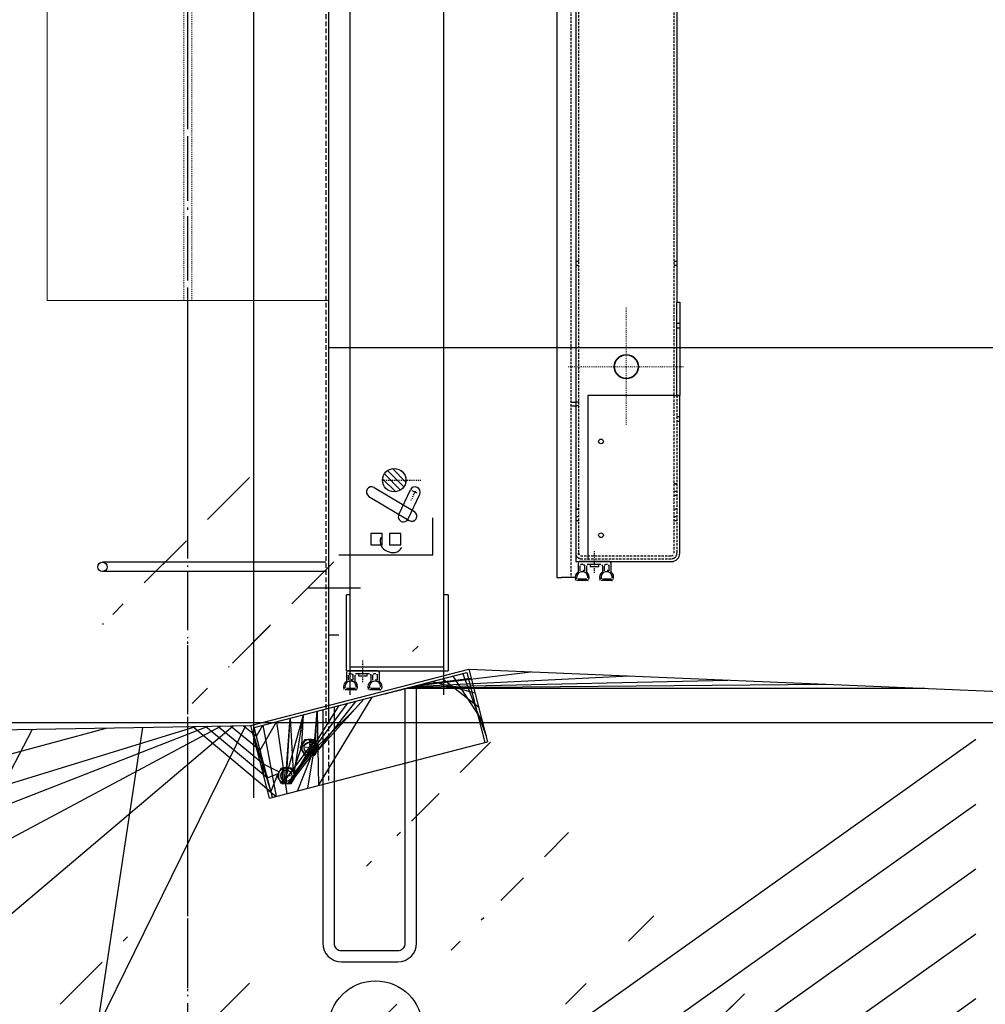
# Model space of a CAD drawing. Header units: centimetres. Extents: x 657501712 to 657529232, y 555122765 to 555182979.
# Tile 37 of 78: x 657505174 to 657505277, y 555123767 to 555123872. Entities that reach past the tile are written whole.
import ezdxf

# ---------------------------------------------------------------- set-up
doc = ezdxf.new("R2010")
doc.units = ezdxf.units.CM
doc.header["$LTSCALE"] = 0.1
for name, pattern in [('ZKZOK_PW_06_00_300$0$ACAD_ISO04W100', [30.5, 24, -3, 0.5, -3]), ('ZKZOK_PW_06_00_300$0$ACAD_ISO10W100', [18.5, 12, -3, 0.5, -3]), ('ZKZOK_PW_06_00_300$0$CENTER', [2, 1.25, -0.25, 0.25, -0.25]), ('ZKZOK_PW_06_00_300$0$CHAIN', [0.35429999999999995, 0.2362, -0.0295, 0.0591, -0.0295]), ('ZKZOK_PW_06_00_300$0$DASHED', [0.75, 0.5, -0.25]), ('ZKZOK_PW_06_00_300$0$DOT_CENTER', [2, 1.25, -0.25, 0.25, -0.25]), ('ZKZOK_PW_06_00_300$0$HIDDEN', [0.375, 0.25, -0.125]), ('ZKZOK_PW_06_00_300$0$Ukryty', [7.143750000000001, 4.7625, -2.38125])]:
    doc.linetypes.add(name, pattern=pattern)
for name, color, linetype in [('xrefs', 7, 'Continuous'), ('ZKZOK_PW_06_00_300$0$00221-Stahlbau-PROFILE', 130, 'Continuous'), ('ZKZOK_PW_06_00_300$0$1', 7, 'Continuous'), ('ZKZOK_PW_06_00_300$0$A_GB_300L', 1, 'Continuous'), ('ZKZOK_PW_06_00_300$0$G_GB_030L', 7, 'ZKZOK_PW_06_00_300$0$ACAD_ISO04W100'), ('ZKZOK_PW_06_00_300$0$HIDDEN', 6, 'ZKZOK_PW_06_00_300$0$HIDDEN'), ('ZKZOK_PW_06_00_300$0$S_GB_301L', 1, 'Continuous'), ('ZKZOK_PW_06_00_300$0$S_GB_302L', 2, 'Continuous'), ('ZKZOK_PW_06_00_300$0$S_GB_303L', 3, 'Continuous'), ('ZKZOK_PW_06_00_300$0$S_GB_307L', 7, 'Continuous'), ('ZKZOK_PW_06_00_300$0$S_GB_309H', 9, 'Continuous'), ('ZKZOK_PW_06_00_300$0$S_GB_309L', 9, 'Continuous')]:
    doc.layers.add(name, color=color, linetype=linetype)
for name, color, linetype, lineweight in [('ZKZOK_PW_06_00_300$0$_ukryte_', 1, 'ZKZOK_PW_06_00_300$0$Ukryty', 9), ('ZKZOK_PW_06_00_300$0$CENTERLINE', 9, 'ZKZOK_PW_06_00_300$0$CENTER', 13), ('ZKZOK_PW_06_00_300$0$S-COLS', 1, 'Continuous', 9), ('ZKZOK_PW_06_00_300$0$STAAL-50', 3, 'Continuous', 30)]:
    doc.layers.add(name, color=color, linetype=linetype, lineweight=lineweight)
pattern_1 = [(44.99999999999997, (-16321.81440925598, -8951.296025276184), (-89.8025612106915, 89.8025612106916), []), (44.99999999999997, (-16232.01180839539, -8951.296025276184), (-89.8025612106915, 89.8025612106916), [63.5, -31.75])]

# ---------------------------------------------------------------- blocks, each defined once
blk = doc.blocks.new('ZKZOK_PW_06_00_300$0$rubber 2')
for p, q in [((27.66385071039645, 0.7832486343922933), (39.03945514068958, 0.7832486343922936)), ((53.66385071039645, 0.7832486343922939), (65.03945514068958, 0.7832486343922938)), ((28.85165292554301, -6.595589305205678), (28.85165292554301, -6.535021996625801)), ((28.85165292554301, -18.0350219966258), (28.85165292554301, -8.626962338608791)), ((28.87038893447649, -0.7167513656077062), (37.83291691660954, -0.7167513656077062)), ((30.85165292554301, -15.0350219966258), (30.85165292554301, -9.698030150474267)), ((35.85165292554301, -15.0350219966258), (35.85165292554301, -9.698030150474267)), ((37.85165292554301, -6.595589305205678), (37.85165292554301, -6.535021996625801)), ((37.85165292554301, -15.0350219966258), (37.85165292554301, -8.626962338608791)), ((54.85165292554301, -15.0350219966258), (54.85165292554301, -8.626962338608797)), ((54.87038893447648, -0.716751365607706), (63.83291691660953, -0.716751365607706)), ((56.85165292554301, -15.0350219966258), (56.85165292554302, -9.69803015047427)), ((61.85165292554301, -15.0350219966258), (61.85165292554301, -9.698030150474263)), ((63.85165292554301, -18.0350219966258), (63.85165292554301, -8.626962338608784)), ((30.35165292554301, -19.5350219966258), (62.35165292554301, -19.5350219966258)), ((32.35165292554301, -16.5350219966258), (34.35165292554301, -16.5350219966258)), ((39.35165292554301, -16.5350219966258), (53.35165292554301, -16.5350219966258)), ((58.35165292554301, -16.5350219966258), (60.35165292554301, -16.5350219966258))]:
    blk.add_line(p, q)
blk.add_lwpolyline([(41.73350793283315, -16.5350219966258), (50.96979791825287, -16.5350219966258), (50.96979791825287, -14.19630094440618), (41.73350793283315, -14.19630094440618)], close=True)
for centre, radius, start, end in [((27.66385071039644, -0.7167513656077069), 1.5, 89.99999999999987, 161.4357129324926), ((39.03945514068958, -0.716751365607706), 1.5, 18.56428706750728, 90), ((53.66385071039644, -0.716751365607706), 1.5, 89.99999999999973, 161.4357129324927), ((65.03945514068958, -0.7167513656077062), 1.5, 18.56428706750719, 90), ((33.35165292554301, -2.626962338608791), 7.5, 161.4357129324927, 233.130102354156), ((33.35165292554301, -2.626962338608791), 6, 174.7697708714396, 5.230229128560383), ((28.87038893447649, -2.216751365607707), 1.5, 89.99999999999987, 174.7697708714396), ((33.35165292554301, -2.626962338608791), 7.5, 250.5287793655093, 289.4712206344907), ((37.83291691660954, -2.216751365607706), 1.5, 5.230229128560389, 90), ((33.35165292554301, -2.626962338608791), 7.5, 306.869897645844, 18.56428706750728), ((59.35165292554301, -2.626962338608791), 7.5, 161.4357129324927, 233.130102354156), ((59.35165292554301, -2.626962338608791), 6, 174.7697708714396, 5.230229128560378), ((54.87038893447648, -2.216751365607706), 1.5, 90, 174.7697708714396), ((59.35165292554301, -2.626962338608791), 7.5, 250.5287793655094, 289.4712206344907), ((63.83291691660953, -2.216751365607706), 1.5, 5.230229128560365, 90), ((59.35165292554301, -2.626962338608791), 7.5, 306.8698976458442, 18.56428706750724), ((30.35165292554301, -18.0350219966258), 1.5, 180, 270), ((32.35165292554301, -15.0350219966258), 1.5, 180, 270), ((34.35165292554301, -15.0350219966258), 1.5, 270, 0), ((39.35165292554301, -15.0350219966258), 1.5, 180, 270), ((53.35165292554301, -15.0350219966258), 1.5, 270, 359.9999999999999), ((58.35165292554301, -15.0350219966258), 1.5, 179.9999999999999, 270), ((60.35165292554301, -15.0350219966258), 1.5, 270, 359.9999999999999), ((62.35165292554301, -18.0350219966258), 1.5, 270, 0)]:
    blk.add_arc(centre, radius, start, end)
blk = doc.blocks.new('ZKZOK_PW_06_00_300$0$dubbele rubber')
at = {"layer": 'ZKZOK_PW_06_00_300$0$S_GB_301L', "linetype": 'ZKZOK_PW_06_00_300$0$DOT_CENTER'}
blk.add_line((45.89999999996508, 0), (-45.89999999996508, 0), dxfattribs=at)
at = {"layer": 'ZKZOK_PW_06_00_300$0$S_GB_301L', "xscale": 4, "yscale": 4, "zscale": 4, "rotation": 270}
blk.add_blockref('ZKZOK_PW_06_00_300$0$rubber 2', (76.15632524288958, 185.4066117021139), dxfattribs=at)
blk = doc.blocks.new('ZKZOK_PW_06_00_300$0$A$C4D9555CE')
at = {"color": 8, "linetype": 'Continuous'}
for p, q in [((-383.2451830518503, -5072.15540419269), (-400.5177203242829, -5054.882866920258)), ((-379.6632329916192, -5068.666286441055), (-397.02860257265, -5051.300916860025)), ((-377.6554628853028, -5063.602988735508), (-391.9653048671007, -5049.29314675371)), ((-379.8617775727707, -5054.325606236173), (-382.6879223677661, -5051.499461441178)), ((-388.4326275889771, -5074.03902746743), (-402.4013435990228, -5060.070311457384))]:
    blk.add_line(p, q, dxfattribs=at)
at = {"layer": 'ZKZOK_PW_06_00_300$0$1', "color": 8, "linetype": 'ZKZOK_PW_06_00_300$0$DOT_CENTER'}
for p, q in [((-402.4999990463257, -5061.637683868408), (-367.6887731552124, -5061.637683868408)), ((-402.4999990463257, -5061.637683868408), (-361.3066606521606, -5061.637683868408)), ((-371.8721971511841, -5083.019387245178), (-366.7597198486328, -5072.162933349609)), ((-365.4280910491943, -5075.439234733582), (-370.8563194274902, -5072.882995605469))]:
    blk.add_line(p, q, dxfattribs=at)
at = {"layer": 'ZKZOK_PW_06_00_300$0$1', "color": 8, "linetype": 'Continuous'}
for p, q in [((-385.1118593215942, -5098.224501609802), (-372.7567090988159, -5071.988072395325)), ((-375.1601114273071, -5102.910938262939), (-362.8049592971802, -5076.674509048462))]:
    blk.add_line(p, q, dxfattribs=at)
for radius in [12.500000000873, 12.5]:
    blk.add_circle((-389.9999990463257, -5061.637682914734), radius, dxfattribs=at)
for centre, radius, start, end in [((-367.7808351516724, -5074.33129119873), 5.500000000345, 334.783500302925, 154.783500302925), ((-380.135986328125, -5100.567719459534), 5.500000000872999, 154.783500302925, 334.783500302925), ((-393.7287044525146, -5126.497692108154), 11.319193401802, 161.1220090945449, 251.1220090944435), ((-391.4669427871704, -5127.562792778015), 11.319269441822, 238.4415716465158, 328.4415716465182)]:
    blk.add_arc(centre, radius, start, end, dxfattribs=at)
at = {"layer": 'ZKZOK_PW_06_00_300$0$CENTERLINE', "color": 8, "linetype": 'ZKZOK_PW_06_00_300$0$CHAIN', "ltscale": 7.00050687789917}
for p, q in [((-142.5829048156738, -4877.720630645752), (-142.5829048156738, -5003.306997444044)), ((-142.5829048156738, -4877.720630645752), (-142.5829048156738, -5003.306997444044)), ((-204.5829048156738, -4940.720630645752), (-80.58290481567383, -4940.720630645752)), ((-204.5829048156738, -4940.720630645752), (-80.58290481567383, -4940.720630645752))]:
    blk.add_line(p, q, dxfattribs=at)
at = {"layer": 'ZKZOK_PW_06_00_300$0$HIDDEN', "color": 8, "ltscale": 0.2856044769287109}
for p, q in [((-88.58290481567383, -4894.320630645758), (-85.58290481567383, -4894.320630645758)), ((-88.58290481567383, -4894.320630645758), (-85.58290481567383, -4894.320630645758)), ((-88.58290481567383, -4899.320630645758), (-85.58290481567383, -4899.320630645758)), ((-88.58290481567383, -4899.320630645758), (-85.58290481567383, -4899.320630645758))]:
    blk.add_line(p, q, dxfattribs=at)
at = {"layer": 'ZKZOK_PW_06_00_300$0$S_GB_301L', "color": 8, "linetype": 'ZKZOK_PW_06_00_300$0$HIDDEN', "ltscale": 100}
for p, q in [((-193.5829048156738, -107.3846306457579), (-193.5829048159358, -5139.406997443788)), ((-193.5829048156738, -107.3846306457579), (-193.5829048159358, -5139.406997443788)), ((-91.58290481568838, -5139.40699744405), (-91.5829048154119, -107.3846306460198)), ((-91.58290481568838, -5139.40699744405), (-91.5829048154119, -107.3846306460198)), ((-201.5829048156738, -124.3846306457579), (-201.5829048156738, -5165.40699744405)), ((-201.5829048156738, -124.3846306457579), (-201.5829048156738, -5165.40699744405)), ((-193.5829048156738, -4828.770630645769), (-196.5829048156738, -4828.770630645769)), ((-193.5829048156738, -4828.770630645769), (-196.5829048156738, -4828.770630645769)), ((-193.5829048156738, -4832.870630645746), (-196.5829048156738, -4832.870630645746)), ((-193.5829048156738, -4832.870630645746), (-196.5829048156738, -4832.870630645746)), ((-88.58290481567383, -4828.770630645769), (-91.58290481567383, -4828.770630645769)), ((-88.58290481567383, -4828.770630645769), (-91.58290481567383, -4828.770630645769)), ((-88.58290481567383, -4832.870630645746), (-91.58290481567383, -4832.870630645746)), ((-88.58290481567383, -4832.870630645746), (-91.58290481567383, -4832.870630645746)), ((-88.58290481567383, -4971.40699744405), (-88.58290481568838, -5139.40699744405)), ((-88.58290481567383, -4971.40699744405), (-88.58290481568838, -5139.40699744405)), ((-201.5829048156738, -4978.356997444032), (-196.5829048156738, -4978.356997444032)), ((-201.5829048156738, -4978.356997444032), (-196.5829048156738, -4978.356997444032)), ((-201.5829048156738, -4982.456997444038), (-196.5829048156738, -4982.456997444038)), ((-201.5829048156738, -4982.456997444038), (-196.5829048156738, -4982.456997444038)), ((-193.5829048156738, -4978.356997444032), (-196.5829048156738, -4978.356997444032)), ((-193.5829048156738, -4978.356997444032), (-196.5829048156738, -4978.356997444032)), ((-193.5829048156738, -4982.456997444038), (-196.5829048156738, -4982.456997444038)), ((-193.5829048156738, -4982.456997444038), (-196.5829048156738, -4982.456997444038)), ((-88.58290481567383, -4993.90699744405), (-85.58290481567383, -4993.90699744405)), ((-88.58290481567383, -4993.90699744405), (-85.58290481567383, -4993.90699744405)), ((-88.58290481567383, -4998.90699744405), (-85.58290481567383, -4998.90699744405)), ((-88.58290481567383, -4998.90699744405), (-85.58290481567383, -4998.90699744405)), ((-91.58290481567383, -5065.40699744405), (-88.58290481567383, -5065.40699744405)), ((-88.58290481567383, -5065.40699744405), (-91.58290481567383, -5065.40699744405)), ((-91.58290481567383, -5065.40699744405), (-88.58290481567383, -5065.40699744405)), ((-88.58290481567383, -5065.40699744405), (-91.58290481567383, -5065.40699744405)), ((-91.58290481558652, -5073.356997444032), (-88.58290481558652, -5073.356997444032)), ((-91.58290481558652, -5073.356997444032), (-88.58290481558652, -5073.356997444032)), ((-91.58290481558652, -5077.456997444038), (-88.58290481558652, -5077.456997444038)), ((-91.58290481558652, -5077.456997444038), (-88.58290481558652, -5077.456997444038)), ((-196.5829048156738, -5092.40699744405), (-193.5829048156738, -5092.40699744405)), ((-193.5829048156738, -5092.40699744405), (-196.5829048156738, -5092.40699744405)), ((-196.5829048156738, -5092.40699744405), (-193.5829048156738, -5092.40699744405)), ((-193.5829048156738, -5092.40699744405), (-196.5829048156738, -5092.40699744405)), ((-88.58290481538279, -5092.40699744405), (-91.58290481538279, -5092.40699744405)), ((-88.58290481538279, -5092.40699744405), (-91.58290481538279, -5092.40699744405)), ((-196.5829048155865, -5100.356997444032), (-193.5829048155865, -5100.356997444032)), ((-196.5829048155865, -5100.356997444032), (-193.5829048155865, -5100.356997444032)), ((-196.5829048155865, -5104.456997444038), (-193.5829048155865, -5104.456997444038)), ((-196.5829048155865, -5104.456997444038), (-193.5829048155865, -5104.456997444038)), ((-91.58290481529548, -5100.356997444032), (-88.58290481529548, -5100.356997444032)), ((-91.58290481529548, -5100.356997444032), (-88.58290481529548, -5100.356997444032)), ((-91.58290481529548, -5104.456997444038), (-88.58290481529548, -5104.456997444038)), ((-91.58290481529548, -5104.456997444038), (-88.58290481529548, -5104.456997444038)), ((-191.3165029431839, -5142.361981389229), (-94.06515016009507, -5142.361981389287)), ((-191.3165029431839, -5142.361981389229), (-94.06515016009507, -5142.361981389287)), ((-191.3165029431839, -5145.361981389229), (-93.84930668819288, -5145.361981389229)), ((-191.3165029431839, -5145.361981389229), (-93.84930668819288, -5145.361981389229))]:
    blk.add_line(p, q, dxfattribs=at)
at = {"layer": 'ZKZOK_PW_06_00_300$0$S_GB_301L', "color": 8, "linetype": 'ZKZOK_PW_06_00_300$0$DOT_CENTER'}
blk.add_line((-423.4999980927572, -5276.886645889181), (-423.4999980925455, -5253.936645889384), dxfattribs=at)
at = {"layer": 'ZKZOK_PW_06_00_300$0$S_GB_301L', "color": 8, "linetype": 'ZKZOK_PW_06_00_300$0$HIDDEN', "ltscale": 100}
for centre, radius, start, end in [((-190.5829048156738, -5139.40699744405), 6.000000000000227, 180, 270), ((-190.5829048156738, -5139.40699744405), 5.999999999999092, 180, 270), ((-190.5829048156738, -5139.40699744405), 6.000000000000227, 180, 270), ((-190.5829048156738, -5139.40699744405), 5.999999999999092, 180, 270), ((-190.5829048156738, -5139.40699744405), 3.000000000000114, 180, 270), ((-190.5829048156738, -5139.40699744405), 2.999999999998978, 180, 270), ((-190.5829048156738, -5139.40699744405), 3.000000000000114, 180, 270), ((-190.5829048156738, -5139.40699744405), 2.999999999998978, 180, 270), ((-94.58290481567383, -5139.40699744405), 2.999999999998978, 270, 0), ((-94.58290481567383, -5139.40699744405), 5.999999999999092, 270, 0), ((-94.58290481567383, -5139.40699744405), 2.999999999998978, 270, 0), ((-94.58290481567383, -5139.40699744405), 5.999999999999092, 270, 0)]:
    blk.add_arc(centre, radius, start, end, dxfattribs=at)
at = {"layer": 'ZKZOK_PW_06_00_300$0$S_GB_302L', "color": 8}
for p, q in [((-216.5829048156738, -101.3846306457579), (-216.5829048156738, -5165.40699744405)), ((-216.5829048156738, -101.3846306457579), (-216.5829048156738, -5165.40699744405)), ((-196.5829048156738, -101.3846306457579), (-196.5829048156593, -5148.361981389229)), ((-196.5829048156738, -101.3846306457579), (-196.5829048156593, -5148.361981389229)), ((-437, -5290.415705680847), (-437, -264.2017488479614)), ((-437, -5290.415705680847), (-437, -264.2017478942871)), ((-336.9999990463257, -5290.415705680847), (-337, -264.2017488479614)), ((-336.9999990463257, -5290.415705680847), (-337, -264.2017488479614)), ((-88.582904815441, -348.3846306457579), (-88.58290481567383, -4871.820630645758)), ((-88.582904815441, -348.3846306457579), (-88.58290481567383, -4871.820630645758)), ((-88.58290481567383, -4971.396997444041), (-88.58290481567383, -4871.820630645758)), ((-88.58290481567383, -4871.820630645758), (-85.58290481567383, -4871.820630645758)), ((-88.58290481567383, -4971.396997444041), (-88.58290481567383, -4871.820630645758)), ((-88.58290481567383, -4871.820630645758), (-85.58290481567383, -4871.820630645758)), ((-85.58290481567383, -4871.820630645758), (-85.58290481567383, -4971.396997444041)), ((-85.58290481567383, -4871.820630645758), (-85.58290481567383, -4971.396997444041)), ((-183.5829048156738, -4971.40699744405), (-183.5829048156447, -5146.590202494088)), ((-91.58290481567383, -4971.40699744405), (-183.5829048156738, -4971.40699744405)), ((-183.5829048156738, -4971.40699744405), (-183.5829048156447, -5146.590202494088)), ((-91.58290481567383, -4971.40699744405), (-183.5829048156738, -4971.40699744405)), ((-91.58290481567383, -4971.40699744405), (-85.58290481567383, -4971.40699744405)), ((-91.58290481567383, -4971.40699744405), (-85.58290481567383, -4971.40699744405)), ((-85.58290481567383, -4971.396997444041), (-88.58290481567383, -4971.396997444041)), ((-85.58290481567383, -4971.396997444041), (-88.58290481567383, -4971.396997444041)), ((-85.58290481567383, -4971.40699744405), (-85.58290481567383, -4971.396997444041)), ((-85.58290481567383, -4971.40699744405), (-85.58290481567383, -4971.396997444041)), ((-85.58290481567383, -5139.40699744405), (-85.58290481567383, -4971.40699744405)), ((-85.58290481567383, -5139.40699744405), (-85.58290481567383, -4971.40699744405)), ((-411.3397340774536, -5069.481698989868), (-368.465087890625, -5095.20648765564)), ((-416.9991884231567, -5078.914121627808), (-374.1245412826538, -5104.638909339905)), ((-348.9999980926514, -5141.637683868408), (-348.9999990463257, -5101.637682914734)), ((-414.9999990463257, -5118.637683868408), (-414.9999971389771, -5130.637683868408)), ((-402.9999980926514, -5118.637682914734), (-414.9999990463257, -5118.637683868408)), ((-402.9999990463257, -5130.637683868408), (-402.9999980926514, -5118.637682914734)), ((-394.9999971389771, -5118.637683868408), (-394.9999980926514, -5130.637683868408)), ((-382.9999980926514, -5118.637683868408), (-394.9999971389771, -5118.637683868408)), ((-382.9999980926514, -5130.637682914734), (-382.9999980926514, -5118.637683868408)), ((-414.9999971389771, -5130.637683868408), (-402.9999990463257, -5130.637683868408)), ((-394.9999980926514, -5130.637683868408), (-382.9999980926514, -5130.637682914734)), ((-348.9999980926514, -5141.637683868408), (-448.9999990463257, -5141.637683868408)), ((-196.5829048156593, -5148.361981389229), (-93.84930668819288, -5148.361981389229)), ((-196.5829048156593, -5148.361981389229), (-93.84930668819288, -5148.361981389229)), ((-216.5829048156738, -5165.40699744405), (-211.5829048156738, -5165.40699744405)), ((-216.5829048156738, -5165.40699744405), (-211.5829048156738, -5165.40699744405)), ((-196.5829048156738, -5165.40699744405), (-211.5829048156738, -5165.40699744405)), ((-196.5829048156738, -5165.40699744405), (-211.5829048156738, -5165.40699744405)), ((-426.0407962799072, -5176.637683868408), (-482.0250835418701, -5176.637683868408)), ((-440.9999980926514, -5264.915704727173), (-440.9999980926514, -5183.873546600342)), ((-436.9999980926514, -5183.873546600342), (-440.9999980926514, -5183.873546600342)), ((-332.4999980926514, -5183.873546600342), (-336.9999980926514, -5183.873545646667)), ((-335.7499980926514, -5183.873546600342), (-336.9999980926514, -5183.873545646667)), ((-332.4999980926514, -5183.873546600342), (-332.4999980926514, -5264.915704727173)), ((-458.9999971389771, -5226.637683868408), (-448.9999980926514, -5226.637683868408)), ((-440.9999980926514, -5264.915704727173), (-332.4999980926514, -5264.915704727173)), ((-436.9999990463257, -5260.415704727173), (-336.9999990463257, -5260.415704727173))]:
    blk.add_line(p, q, dxfattribs=at)
for centre, radius in [((-142.5829048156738, -4940.720630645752), 13), ((-142.5829048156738, -4940.720630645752), 13), ((-142.5829048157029, -4940.720630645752), 12.5), ((-142.5829048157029, -4940.720630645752), 12.5), ((-169.5829048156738, -5020.306997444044), 2.5), ((-169.5829048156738, -5020.306997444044), 2.5), ((-169.5829048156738, -5120.306997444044), 2.5), ((-169.5829048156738, -5120.306997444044), 2.5)]:
    blk.add_circle(centre, radius, dxfattribs=at)
for centre, radius, start, end in [((-414.1694602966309, -5074.197910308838), 5.500000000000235, 59.03622472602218, 239.0362247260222), ((-371.2948141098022, -5099.922698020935), 5.500000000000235, 239.0362247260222, 59.03622472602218), ((-94.58290481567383, -5139.40699744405), 8.999999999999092, 270, 0), ((-94.58290481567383, -5139.40699744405), 8.999999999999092, 270, 0)]:
    blk.add_arc(centre, radius, start, end, dxfattribs=at)
at = {"layer": 'ZKZOK_PW_06_00_300$0$STAAL-50', "color": 8}
blk.add_line((-88.58290481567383, -4971.396997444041), (-88.58290481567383, -4971.40699744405), dxfattribs=at)
blk.add_line((-88.58290481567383, -4971.396997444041), (-88.58290481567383, -4971.40699744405), dxfattribs=at)
at = {"layer": 'ZKZOK_PW_06_00_300$0$S_GB_301L', "color": 8, "linetype": 'Continuous', "ltscale": 20, "xscale": 0.2499999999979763, "yscale": 0.2499999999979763, "zscale": 0.2499999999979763, "rotation": 270}
blk.add_blockref('ZKZOK_PW_06_00_300$0$dubbele rubber', (-176.5829048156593, -5148.857922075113), dxfattribs=at)
blk.add_blockref('ZKZOK_PW_06_00_300$0$dubbele rubber', (-176.5829048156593, -5148.857922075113), dxfattribs=at)
at = {"layer": 'ZKZOK_PW_06_00_300$0$S_GB_301L', "color": 8, "rotation": 179.9999999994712}
blk.add_blockref('ZKZOK_PW_06_00_300$0$rubber 2', (-377.1483451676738, -5284.450727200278), dxfattribs=at)
blk = doc.blocks.new('ZKZOK_PW_06_00_300$0$BOUTKOP_BOVENM8')
at = {"layer": 'ZKZOK_PW_06_00_300$0$S_GB_301L', "linetype": 'ZKZOK_PW_06_00_300$0$CENTER'}
for p, q in [((-7.990918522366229, 0.00363180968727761), (7.992588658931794, 0.00363180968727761)), ((-0.04636694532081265, -6.953882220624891), (-0.04636694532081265, 6.923262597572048))]:
    blk.add_line(p, q, dxfattribs=at)
at = {"layer": 'ZKZOK_PW_06_00_300$0$S_GB_301L', "linetype": 'Continuous'}
blk.add_lwpolyline([(3.762395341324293, -6.516659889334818), (7.524790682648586, 0), (3.762395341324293, 6.516659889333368), (-3.762395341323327, 6.516659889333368), (-7.52479068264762, 0), (-3.762395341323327, -6.516659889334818)], close=True, dxfattribs=at)
blk.add_circle((0, 0), 6.516659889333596, dxfattribs=at)
blk = doc.blocks.new('ZKZOK_PW_06_00_300$0$$BKM10')
at = {"layer": 'ZKZOK_PW_06_00_300$0$S_GB_301L', "xscale": 1.31, "yscale": 1.31, "zscale": 1.31}
blk.add_blockref('ZKZOK_PW_06_00_300$0$BOUTKOP_BOVENM8', (0.06074069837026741, -0.004757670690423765), dxfattribs=at)
blk = doc.blocks.new('wer')
at = {"layer": 'ZKZOK_PW_06_00_300$0$S_GB_309H'}
h = blk.add_hatch(dxfattribs=at)
h.set_pattern_fill('ANSI33', color=251, scale=20, angle=-2.067360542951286e-14, style=0)
h.set_pattern_definition(pattern_1)
h.paths.add_polyline_path([(-25400.02553272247, -4.061604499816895), (-26585.02553272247, -24.70499801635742), (-26585.02553272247, -324.7063016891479), (-25400.02553272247, -324.7063035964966)])
h.paths.add_polyline_path([(-25256.21471405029, -65.74058532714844), (-25312.79717445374, -80.35011386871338), (-25332.79717445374, -2.890446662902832), (-25400.02553272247, -4.061604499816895), (-25400.02553272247, -324.7063035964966), (-25349.94203853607, -324.7063035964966), (-25249.94165420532, -324.8042011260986, -0.4130670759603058), (-25199.94203853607, -274.9999980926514), (-25199.9420375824, -254.7642116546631), (-25236.21471405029, -254.7642135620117, -0.4142135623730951), (-25256.21471405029, -234.7642126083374)])
h.paths.add_polyline_path([(-24559.9420375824, 23.43215560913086), (-24571.49584674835, 34.9859619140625), (-25100.4181728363, 57.10955238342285), (-25080.4181728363, -20.35011386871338), (-25156.21471405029, -39.92069721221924), (-25156.21471405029, -234.7642116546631, -0.4142135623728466), (-25176.21471405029, -254.7642126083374), (-25199.9420375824, -254.7642116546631), (-25199.94203853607, -274.9999980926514, -0.4142135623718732), (-25149.94203853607, -324.9999980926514), (-25049.94203853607, -324.9999980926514), (-24559.94203853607, -324.9999980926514)])
h.paths.add_polyline_path([(-25199.94203853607, -51.21104335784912), (-25244.21471500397, -62.64219951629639), (-25244.21471500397, -234.7642126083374, 0.4142135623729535), (-25236.21471405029, -242.7642135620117), (-25199.94203948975, -242.7642135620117)], flags=17)
h.paths.add_polyline_path([(-25168.21471405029, -43.01908397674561), (-25199.94203853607, -51.21104335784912), (-25199.94203948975, -242.7642135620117), (-25176.21471405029, -242.7642126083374, 0.4142135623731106), (-25168.21471595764, -234.7642135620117)], flags=16)
h.paths.add_polyline_path([(-25156.21471405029, -39.92069721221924), (-25168.21471405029, -43.01908397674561), (-25168.21471595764, -234.7642135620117, -0.4142135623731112), (-25176.21471405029, -242.7642126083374), (-25199.94203948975, -242.7642135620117), (-25199.9420375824, -254.7642116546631), (-25176.21471405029, -254.7642126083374, 0.4142135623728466), (-25156.21471405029, -234.7642116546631)], flags=17)
h.paths.add_polyline_path([(-25244.21471500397, -62.64219951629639), (-25256.21471405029, -65.74058532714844), (-25256.21471405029, -234.7642126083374, 0.4142135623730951), (-25236.21471405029, -254.7642135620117), (-25199.9420375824, -254.7642116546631), (-25199.94203948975, -242.7642135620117), (-25236.21471405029, -242.7642135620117, -0.4142135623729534), (-25244.21471500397, -234.7642126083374)], flags=17)
h.paths.add_polyline_path([(-25199.94203853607, -274.9999980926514, 0.414213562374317), (-25249.94203948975, -324.9999980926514), (-25199.94203853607, -324.9999980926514)])
h.paths.add_polyline_path([(-25199.94203853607, -274.9999980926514), (-25199.94203853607, -324.9999980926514), (-25149.94203853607, -324.9999980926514, 0.4142135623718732)], flags=17)
h.paths.add_polyline_path([(-25102.57291126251, 53.45481586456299), (-25156.21471405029, 39.60456085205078), (-25156.21471405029, -39.92069721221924), (-25083.32291221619, -21.10011386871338)], flags=17)
h.paths.add_polyline_path([(-25156.21471405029, 39.60456085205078), (-25168.21471500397, 36.5061731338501), (-25168.21471405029, -43.01908397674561), (-25156.21471405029, -39.92069721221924)], flags=17)
h.paths.add_polyline_path([(-25168.21471500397, 36.5061731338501), (-25199.94203853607, 28.31421566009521), (-25199.94203853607, -51.21104335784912), (-25168.21471405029, -43.01908397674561)], flags=17)
h.paths.add_polyline_path([(-25199.94203853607, 28.31421566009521), (-25244.21471500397, 16.88305854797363), (-25244.21471500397, -62.64219951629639), (-25199.94203853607, -51.21104335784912)])
h.paths.add_polyline_path([(-25256.21471405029, 13.78467273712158), (-25329.1424369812, -5.045185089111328), (-25309.8924369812, -79.60011386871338), (-25256.21471405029, -65.74058532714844)])
h.paths.add_polyline_path([(-25279.94100189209, -26.33667945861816), (-25275.01501083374, -17.804612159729), (-25265.15753650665, -17.804612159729), (-25260.2315454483, -26.33667945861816), (-25260.22604942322, -26.33667850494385), (-25265.15753555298, -34.87826156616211), (-25275.01501083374, -34.87826156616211), (-25279.94649600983, -26.33667850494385)], flags=16)
h.paths.add_polyline_path([(-25261.54944992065, -26.34143733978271, -1), (-25278.62309741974, -26.3414363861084, -1)], flags=16)
h.paths.add_polyline_path([(-25264.02553272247, -26.43593502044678, -1), (-25276.02553367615, -26.43593311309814, -1)], flags=0)
h.paths.add_polyline_path([(-25290.15753555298, -47.87905216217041), (-25285.23154449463, -56.41111850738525), (-25285.22605133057, -56.41112041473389), (-25290.15753555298, -64.95270156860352), (-25300.01501083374, -64.95270156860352), (-25304.9464969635, -56.41112041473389), (-25304.94100284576, -56.41112041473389), (-25300.01501083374, -47.87905406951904)], flags=16)
h.paths.add_polyline_path([(-25286.54944992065, -56.41587734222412, -1), (-25303.62309837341, -56.4158763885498, -1)], flags=16)
h.paths.add_polyline_path([(-25289.02553272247, -56.43593311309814, -1), (-25301.02553272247, -56.43593215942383, -1)], flags=0)
h.paths.add_polyline_path([(-25244.21471500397, 16.88305854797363), (-25250.02553272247, 15.38271236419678), (-25250.02553272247, -64.14254570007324), (-25244.21471500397, -62.64219951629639)])
h.paths.add_polyline_path([(-25250.02553272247, 15.38271236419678), (-25253.02553367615, 14.60811519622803), (-25253.0255317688, -64.91714286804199), (-25250.02553272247, -64.14254570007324)])
h.paths.add_polyline_path([(-25253.02553367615, 14.60811519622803), (-25256.21471405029, 13.78467273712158), (-25256.21471405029, -65.74058532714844), (-25253.0255317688, -64.91714286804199)])
h = blk.add_hatch(dxfattribs=at)
h.set_pattern_fill('ANSI33', color=251, scale=20, angle=-2.067360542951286e-14, style=0)
h.set_pattern_definition(pattern_1)
h.paths.add_polyline_path([(-25400.02553367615, -4.061604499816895), (-26585.02553367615, -24.70499801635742), (-26585.02553367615, -324.7063035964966), (-25400.02553272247, -324.7063035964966)])
h.paths.add_polyline_path([(-25256.21471405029, -65.74058628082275), (-25312.79717445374, -80.35011386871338), (-25332.79717445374, -2.890447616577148), (-25400.02553367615, -4.061604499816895), (-25400.02553272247, -324.7063035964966), (-25349.94203853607, -324.7063035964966), (-25249.94165611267, -324.8042011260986, -0.4130670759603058), (-25199.94203948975, -274.9999980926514), (-25199.94203853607, -254.7642135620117), (-25236.21471405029, -254.7642135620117, -0.4142135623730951), (-25256.21471405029, -234.7642135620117)])
h.paths.add_polyline_path([(-24559.94203948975, 23.43215560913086), (-24571.49584674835, 34.9859619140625), (-25100.4181728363, 57.10955238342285), (-25080.4181728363, -20.35011386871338), (-25156.21471405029, -39.92069911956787), (-25156.21471405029, -234.7642126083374, -0.4142135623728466), (-25176.21471595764, -254.7642126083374), (-25199.94203853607, -254.7642135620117), (-25199.94203948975, -274.9999980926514, -0.4142135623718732), (-25149.94203853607, -324.9999980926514), (-25049.94203853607, -324.9999980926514), (-24559.94203948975, -324.9999980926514)])
h.paths.add_polyline_path([(-25199.94203853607, -51.21104526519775), (-25244.21471595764, -62.64219951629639), (-25244.21471500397, -234.7642126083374, 0.4142135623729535), (-25236.21471595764, -242.7642135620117), (-25199.94203948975, -242.7642135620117)], flags=17)
h.paths.add_polyline_path([(-25168.21471500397, -43.01908397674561), (-25199.94203853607, -51.21104526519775), (-25199.94203948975, -242.7642135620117), (-25176.21471405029, -242.7642135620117, 0.4142135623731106), (-25168.21471595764, -234.7642135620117)], flags=16)
h.paths.add_polyline_path([(-25156.21471405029, -39.92069911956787), (-25168.21471500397, -43.01908397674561), (-25168.21471595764, -234.7642135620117, -0.4142135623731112), (-25176.21471405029, -242.7642135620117), (-25199.94203948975, -242.7642135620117), (-25199.94203853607, -254.7642135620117), (-25176.21471595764, -254.7642126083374, 0.4142135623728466), (-25156.21471405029, -234.7642126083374)], flags=17)
h.paths.add_polyline_path([(-25244.21471595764, -62.64219951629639), (-25256.21471405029, -65.74058628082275), (-25256.21471405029, -234.7642135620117, 0.4142135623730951), (-25236.21471405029, -254.7642135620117), (-25199.94203853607, -254.7642135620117), (-25199.94203948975, -242.7642135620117), (-25236.21471595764, -242.7642135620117, -0.4142135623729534), (-25244.21471500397, -234.7642126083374)], flags=17)
h.paths.add_polyline_path([(-25199.94203948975, -274.9999980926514, 0.414213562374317), (-25249.94203948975, -324.9999980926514), (-25199.94203853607, -324.9999980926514)])
h.paths.add_polyline_path([(-25199.94203948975, -274.9999980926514), (-25199.94203853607, -324.9999980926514), (-25149.94203853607, -324.9999980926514, 0.4142135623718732)], flags=17)
h.paths.add_polyline_path([(-25102.57291126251, 53.45481491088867), (-25156.21471405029, 39.60456085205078), (-25156.21471405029, -39.92069911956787), (-25083.32291221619, -21.10011386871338)], flags=17)
h.paths.add_polyline_path([(-25156.21471405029, 39.60456085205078), (-25168.21471500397, 36.5061731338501), (-25168.21471500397, -43.01908397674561), (-25156.21471405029, -39.92069911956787)], flags=17)
h.paths.add_polyline_path([(-25168.21471500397, 36.5061731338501), (-25199.94203853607, 28.3142147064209), (-25199.94203853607, -51.21104526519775), (-25168.21471500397, -43.01908397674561)], flags=17)
h.paths.add_polyline_path([(-25199.94203853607, 28.3142147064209), (-25244.21471500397, 16.88305854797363), (-25244.21471595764, -62.64219951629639), (-25199.94203853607, -51.21104526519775)])
h.paths.add_polyline_path([(-25256.21471405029, 13.78467178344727), (-25329.1424369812, -5.045185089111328), (-25309.8924369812, -79.6001148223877), (-25256.21471405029, -65.74058628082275)])
h.paths.add_polyline_path([(-25279.94100284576, -26.33667945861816), (-25275.01501083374, -17.804612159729), (-25265.15753650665, -17.804612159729), (-25260.2315454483, -26.33667945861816), (-25260.22605133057, -26.33667945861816), (-25265.15753555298, -34.87826251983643), (-25275.01501083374, -34.87826156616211), (-25279.94649600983, -26.33667945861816)], flags=16)
h.paths.add_polyline_path([(-25261.54944992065, -26.34143733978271, -1), (-25278.62309837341, -26.34143733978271, -1)], flags=16)
h.paths.add_polyline_path([(-25264.02553367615, -26.43593502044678, -1), (-25276.02553367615, -26.43593502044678, -1)], flags=0)
h.paths.add_polyline_path([(-25290.15753555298, -47.87905406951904), (-25285.2315454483, -56.41112041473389), (-25285.22605133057, -56.41112041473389), (-25290.15753650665, -64.95270156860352), (-25300.01501274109, -64.95270252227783), (-25304.9464969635, -56.4111213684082), (-25304.94100284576, -56.41112041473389), (-25300.01501083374, -47.87905406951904)], flags=16)
h.paths.add_polyline_path([(-25286.54944992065, -56.41587734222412, -1), (-25303.62309741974, -56.41587734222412, -1)], flags=16)
h.paths.add_polyline_path([(-25289.02553367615, -56.43593311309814, -1), (-25301.02553367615, -56.43593311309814, -1)], flags=0)
h.paths.add_polyline_path([(-25244.21471500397, 16.88305854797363), (-25250.02553367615, 15.38271141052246), (-25250.02553367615, -64.14254856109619), (-25244.21471595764, -62.64219951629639)])
h.paths.add_polyline_path([(-25250.02553367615, 15.38271141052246), (-25253.02553367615, 14.60811328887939), (-25253.02553367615, -64.91714382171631), (-25250.02553367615, -64.14254856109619)])
h.paths.add_polyline_path([(-25253.02553367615, 14.60811328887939), (-25256.21471405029, 13.78467178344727), (-25256.21471405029, -65.74058628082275), (-25253.02553367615, -64.91714382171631)])
h = blk.add_hatch(dxfattribs=at)
h.set_pattern_fill('ANSI33', color=251, scale=20, angle=-4.134721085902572e-14, style=0)
h.set_pattern_definition([(44.99999999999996, (-16321.81352233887, -8951.29602432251), (-89.80256121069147, 89.80256121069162), []), (44.99999999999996, (-16232.01092338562, -8951.29602432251), (-89.80256121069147, 89.80256121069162), [63.50000000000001, -31.75])])
h.paths.add_polyline_path([(-25400.02464866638, -4.061604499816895), (-26585.02464866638, -24.70499801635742), (-26585.02464866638, -324.7063035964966), (-25400.02464866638, -324.7063035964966)])
h.paths.add_polyline_path([(-25256.2138299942, -65.74058628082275), (-25312.79629039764, -80.35011386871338), (-25332.79628944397, -2.890448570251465), (-25400.02464866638, -4.061604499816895), (-25400.02464866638, -324.7063035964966), (-25349.94115447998, -324.7063045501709), (-25249.94077110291, -324.8042011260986, -0.4130670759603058), (-25199.94115447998, -274.9999980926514), (-25199.94115447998, -254.7642126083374), (-25236.21383094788, -254.7642135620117, -0.4142135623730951), (-25256.21383094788, -234.7642135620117)])
h.paths.add_polyline_path([(-24559.94115447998, 23.43215560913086), (-24571.49496078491, 34.9859619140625), (-25100.41728878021, 57.10955238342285), (-25080.41728878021, -20.35011386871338), (-25156.21383094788, -39.92069911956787), (-25156.2138299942, -234.7642126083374, -0.4142135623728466), (-25176.2138299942, -254.7642135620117), (-25199.94115447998, -254.7642126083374), (-25199.94115447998, -274.9999980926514, -0.4142135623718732), (-25149.94115543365, -324.9999980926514), (-25049.94115543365, -324.9999980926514), (-24559.94115447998, -324.9999980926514)])
h.paths.add_polyline_path([(-25199.94115543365, -51.21104526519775), (-25244.21383094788, -62.6422004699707), (-25244.21382904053, -234.7642135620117, 0.4142135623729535), (-25236.21383094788, -242.7642135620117), (-25199.94115447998, -242.7642135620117)], flags=17)
h.paths.add_polyline_path([(-25168.21383094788, -43.01908493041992), (-25199.94115543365, -51.21104526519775), (-25199.94115447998, -242.7642135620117), (-25176.2138299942, -242.7642135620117, 0.4142135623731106), (-25168.21383094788, -234.7642126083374)], flags=16)
h.paths.add_polyline_path([(-25156.21383094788, -39.92069911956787), (-25168.21383094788, -43.01908493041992), (-25168.21383094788, -234.7642126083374, -0.4142135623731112), (-25176.2138299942, -242.7642135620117), (-25199.94115447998, -242.7642135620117), (-25199.94115447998, -254.7642126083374), (-25176.2138299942, -254.7642135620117, 0.4142135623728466), (-25156.2138299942, -234.7642126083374)], flags=17)
h.paths.add_polyline_path([(-25244.21383094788, -62.6422004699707), (-25256.2138299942, -65.74058628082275), (-25256.21383094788, -234.7642135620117, 0.4142135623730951), (-25236.21383094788, -254.7642135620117), (-25199.94115447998, -254.7642126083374), (-25199.94115447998, -242.7642135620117), (-25236.21383094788, -242.7642135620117, -0.4142135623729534), (-25244.21382904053, -234.7642135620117)], flags=17)
h.paths.add_polyline_path([(-25199.94115447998, -274.9999980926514, 0.414213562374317), (-25249.94115447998, -324.9999980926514), (-25199.94115447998, -324.9999980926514)])
h.paths.add_polyline_path([(-25199.94115447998, -274.9999980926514), (-25199.94115447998, -324.9999980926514), (-25149.94115543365, -324.9999980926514, 0.4142135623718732)], flags=17)
h.paths.add_polyline_path([(-25102.57202529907, 53.45481491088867), (-25156.21382904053, 39.60455989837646), (-25156.21383094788, -39.92069911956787), (-25083.32202625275, -21.1001148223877)], flags=17)
h.paths.add_polyline_path([(-25156.21382904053, 39.60455989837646), (-25168.21383094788, 36.5061731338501), (-25168.21383094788, -43.01908493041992), (-25156.21383094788, -39.92069911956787)], flags=17)
h.paths.add_polyline_path([(-25168.21383094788, 36.5061731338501), (-25199.94115543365, 28.3142147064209), (-25199.94115543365, -51.21104526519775), (-25168.21383094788, -43.01908493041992)], flags=17)
h.paths.add_polyline_path([(-25199.94115543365, 28.3142147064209), (-25244.21383094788, 16.88305854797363), (-25244.21383094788, -62.6422004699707), (-25199.94115543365, -51.21104526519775)])
h.paths.add_polyline_path([(-25256.21383094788, 13.78467273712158), (-25329.14155197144, -5.045185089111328), (-25309.89155387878, -79.6001148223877), (-25256.2138299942, -65.74058628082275)])
h.paths.add_polyline_path([(-25279.94011878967, -26.33668041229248), (-25275.01412677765, -17.80461311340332), (-25265.15665054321, -17.804612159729), (-25260.23066139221, -26.33667945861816), (-25260.22516536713, -26.33667945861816), (-25265.15665054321, -34.87826156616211), (-25275.01412677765, -34.87826156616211), (-25279.94561195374, -26.33668041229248)], flags=16)
h.paths.add_polyline_path([(-25261.54856491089, -26.34143733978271, -1), (-25278.62221336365, -26.34143733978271, -1)], flags=16)
h.paths.add_polyline_path([(-25264.02464866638, -26.43593502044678, -1), (-25276.02464866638, -26.43593311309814, -1)], flags=0)
h.paths.add_polyline_path([(-25290.15665054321, -47.87905502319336), (-25285.23066139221, -56.41112041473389), (-25285.2251663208, -56.4111213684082), (-25290.15665054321, -64.95270252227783), (-25300.01412773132, -64.95270156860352), (-25304.94561195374, -56.4111213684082), (-25304.940117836, -56.4111213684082), (-25300.01412677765, -47.87905406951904)], flags=16)
h.paths.add_polyline_path([(-25286.54856491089, -56.41587734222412, -1), (-25303.62221336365, -56.41587734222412, -1)], flags=16)
h.paths.add_polyline_path([(-25289.02464771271, -56.43593311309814, -1), (-25301.02464866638, -56.43593311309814, -1)], flags=0)
h.paths.add_polyline_path([(-25244.21383094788, 16.88305854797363), (-25250.02464866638, 15.38271141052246), (-25250.02464866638, -64.14254665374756), (-25244.21383094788, -62.6422004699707)])
h.paths.add_polyline_path([(-25250.02464866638, 15.38271141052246), (-25253.02464866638, 14.60811519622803), (-25253.02464771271, -64.91714286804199), (-25250.02464866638, -64.14254665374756)])
h.paths.add_polyline_path([(-25253.02464866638, 14.60811519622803), (-25256.21383094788, 13.78467273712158), (-25256.2138299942, -65.74058628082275), (-25253.02464771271, -64.91714286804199)])
h = blk.add_hatch(dxfattribs=at)
h.set_pattern_fill('DASH', color=251, scale=10, angle=315)
h.set_pattern_definition([(314.9999999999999, (-23588.13123035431, -1093.738730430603), (44.90128060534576, -2.664535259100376e-14), [31.75, -31.75])])
h.paths.add_polyline_path([(-23677.56492900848, -324.9999980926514), (-25049.94203853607, -324.9999980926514), (-25049.94203948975, -1299.999998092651), (-24300.00000953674, -1299.999998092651), (-23677.56492900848, -899.1253614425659)])
h.paths.add_polyline_path([(-24300.00000953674, -1299.999998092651), (-25049.94203948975, -1299.999998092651), (-25049.94203853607, -1617.72261428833), (-25049.94203853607, -1767.728212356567), (-24949.94203948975, -1718.59027671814)])
h.paths.add_polyline_path([(-22946.28664588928, -428.1510810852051), (-22999.22942733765, -324.9999980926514), (-23322.56492996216, -324.9999980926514), (-23322.56492996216, -670.4902811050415)])
edge = h.paths.add_edge_path()
edge.add_line((-22750.86339378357, -249.9999980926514), (-22979.9420388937, -249.9999978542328))
edge.add_line((-22979.94203948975, -249.9999980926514), (-22999.94203984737, -249.9999979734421))
edge.add_line((-22999.94203853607, -249.9999980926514), (-22999.94203901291, -323.6115803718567))
edge.add_line((-22999.94203853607, -323.6115808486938), (-22946.28664672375, -428.1510806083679))
edge.add_line((-22946.28664588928, -428.1510810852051), (-22824.94203853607, -349.9999980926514))
edge.add_line((-22824.94203948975, -349.9999980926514), (-22675.89392566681, -349.9999984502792))
edge.add_line((-22675.89392566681, -349.9999980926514), (-22675.89392542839, -327.963342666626))
edge.add_arc((-23809.70530700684, -1343.208206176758), 1521.923251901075, 41.84211106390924, 45.91488401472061)
edge = h.paths.add_edge_path(flags=17)
edge.add_line((-22675.89392471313, -249.9999980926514), (-22750.86339354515, -249.9999983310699))
edge.add_arc((-23809.70530700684, -1343.208206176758), 1521.923251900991, 41.84211106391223, 45.91488401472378, ccw=False)
edge.add_line((-22675.89392471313, -327.9633407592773), (-22675.89392518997, -249.9999961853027))
at = {"layer": 'ZKZOK_PW_06_00_300$0$00221-Stahlbau-PROFILE', "color": 251}
for p, q in [((-25332.79717445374, -2.890446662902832), (-25100.4181728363, 57.10955238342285)), ((-25332.79717445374, -2.890446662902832), (-25100.4181728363, 57.10955238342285)), ((-25332.79628944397, -2.890448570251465), (-25100.41728878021, 57.10955238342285)), ((-25332.79628944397, -2.890448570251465), (-25100.41728878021, 57.10955238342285)), ((-25329.1424369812, -5.045185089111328), (-25102.57291126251, 53.45481586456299)), ((-25329.14155197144, -5.045185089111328), (-25102.57202529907, 53.45481491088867)), ((-25102.57291126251, 53.45481586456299), (-25083.32291221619, -21.10011386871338)), ((-25102.57202529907, 53.45481491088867), (-25083.32202625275, -21.1001148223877)), ((-25100.4181728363, 57.10955238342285), (-25080.4181728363, -20.35011386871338)), ((-25100.4181728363, 57.10955238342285), (-25080.4181728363, -20.35011386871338)), ((-25100.41728878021, 57.10955238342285), (-25080.41728878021, -20.35011386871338)), ((-25100.41728878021, 57.10955238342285), (-25080.41728878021, -20.35011386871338)), ((-25312.79717445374, -80.35011386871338), (-25332.79717445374, -2.890446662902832)), ((-25312.79629039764, -80.35011386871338), (-25332.79628944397, -2.890448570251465)), ((-25309.8924369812, -79.60011386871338), (-25329.1424369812, -5.045185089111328)), ((-25309.89155387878, -79.6001148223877), (-25329.14155197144, -5.045185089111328)), ((-25312.79717445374, -80.35011386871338), (-25080.4181728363, -20.35011386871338)), ((-25312.79629039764, -80.35011386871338), (-25080.41728878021, -20.35011386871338))]:
    blk.add_line(p, q, dxfattribs=at)
at = {"layer": 'ZKZOK_PW_06_00_300$0$_ukryte_', "color": 251}
for p, q in [((-25404.2755317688, 6050.000288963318), (-25404.2755317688, 450.0002880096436)), ((-25395.7755317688, 6050.000290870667), (-25395.7755317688, 450.0002880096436))]:
    blk.add_line(p, q, dxfattribs=at)
at = {"layer": 'ZKZOK_PW_06_00_300$0$A_GB_300L', "color": 251}
blk.add_line((-25250.0255355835, 400.0002927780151), (-23700.0255317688, 400.0002918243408), dxfattribs=at)
at = {"layer": 'ZKZOK_PW_06_00_300$0$G_GB_030L', "color": 251, "linetype": 'ZKZOK_PW_06_00_300$0$ACAD_ISO10W100', "ltscale": 50}
for p, q in [((-25400.02553272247, -7945.887768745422), (-25400.02553367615, 12344.07594203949)), ((-25400.0255317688, -7945.887768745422), (-25400.02553367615, 12344.07594299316))]:
    blk.add_line(p, q, dxfattribs=at)
at = {"layer": 'ZKZOK_PW_06_00_300$0$G_GB_030L', "color": 251, "ltscale": 25}
blk.add_line((-25400.02464866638, -2722.439172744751), (-25400.02464866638, 9281.89830493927), dxfattribs=at)
at = {"layer": 'ZKZOK_PW_06_00_300$0$S-COLS', "color": 251}
for p, q in [((-25550.0255317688, 6050.000291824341), (-25550.0255317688, 450.0002889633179)), ((-25250.0255317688, 6050.000290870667), (-25250.02553272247, 450.0002889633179)), ((-25250.02553272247, 450.0002889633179), (-25550.0255317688, 450.0002889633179))]:
    blk.add_line(p, q, dxfattribs=at)
at = {"layer": 'ZKZOK_PW_06_00_300$0$S_GB_301L', "color": 251, "ltscale": 20}
for p, q in [((-25330.02553367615, 5000.000001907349), (-25330.0255355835, -79.99999809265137)), ((-25330.02553272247, 5000.000001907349), (-25330.0255355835, -79.99999809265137)), ((-25253.0255317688, 171.0877695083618), (-25491.0255317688, 171.0877704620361)), ((-25253.0255317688, 161.0877695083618), (-25491.02553272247, 161.0877704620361)), ((-25168.21471595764, -234.7642135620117), (-25168.21471500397, 36.5061731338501)), ((-25168.21383094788, -234.7642126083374), (-25168.21383094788, 36.5061731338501)), ((-25156.21471405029, -234.7642116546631), (-25156.21471405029, 39.60456085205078)), ((-25156.2138299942, -234.7642126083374), (-25156.21382904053, 39.60455989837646)), ((-25256.21471405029, 13.78467273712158), (-25256.21471405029, -234.7642126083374)), ((-25256.21383094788, 13.78467273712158), (-25256.21383094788, -234.7642135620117)), ((-25244.21471500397, 16.88305854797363), (-25244.21471500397, -234.7642126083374)), ((-25244.21383094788, 16.88305854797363), (-25244.21382904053, -234.7642135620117)), ((-25236.21471405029, -242.7642135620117), (-25176.21471405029, -242.7642126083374)), ((-25236.21383094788, -242.7642135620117), (-25176.2138299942, -242.7642135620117)), ((-25236.21471405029, -254.7642135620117), (-25176.21471405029, -254.7642126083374)), ((-25236.21383094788, -254.7642135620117), (-25176.2138299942, -254.7642135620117))]:
    blk.add_line(p, q, dxfattribs=at)
at = {"layer": 'ZKZOK_PW_06_00_300$0$S_GB_301L', "color": 251, "linetype": 'ZKZOK_PW_06_00_300$0$DASHED', "ltscale": 100}
for p, q in [((-25253.02553462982, 5000.000001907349), (-25253.02553367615, -0.1058006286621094)), ((-25253.02553462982, 5000.000001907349), (-25253.02553367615, -0.1058006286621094)), ((-25250.02553272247, 18.48109912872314), (-25250.02553272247, -64.14254570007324)), ((-25250.02464866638, 18.48109912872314), (-25250.02464866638, -64.14254665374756))]:
    blk.add_line(p, q, dxfattribs=at)
at = {"layer": 'ZKZOK_PW_06_00_300$0$S_GB_301L', "color": 251, "ltscale": 20}
for centre, radius in [((-25491.02553272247, 166.0877704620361), 5), ((-25270.02553272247, -26.43593311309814), 6.000000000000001), ((-25270.02464866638, -26.43593502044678), 6.000000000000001), ((-25295.02553272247, -56.43593215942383), 6.000000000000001), ((-25295.02464866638, -56.43593311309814), 6.000000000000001)]:
    blk.add_circle(centre, radius, dxfattribs=at)
for centre, radius, start, end in [((-25236.21471405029, -234.7642126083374), 20, 180, 270), ((-25236.21382904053, -234.7642135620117), 20, 180, 270), ((-25236.21471405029, -234.7642126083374), 8, 180, 270), ((-25236.21382904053, -234.7642135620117), 8, 180, 270), ((-25176.21471405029, -234.7642135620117), 20, 270, 0), ((-25176.21471405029, -234.7642135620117), 8, 270, 0), ((-25176.21383094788, -234.7642126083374), 20, 270, 0), ((-25176.21383094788, -234.7642126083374), 8, 270, 0)]:
    blk.add_arc(centre, radius, start, end, dxfattribs=at)
at = {"layer": 'ZKZOK_PW_06_00_300$0$S_GB_302L', "color": 251}
blk.add_line((-25250.0255355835, 5000.000001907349), (-25250.0255355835, 1.9073486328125e-06), dxfattribs=at)
blk.add_line((-25250.0255355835, 5000.000001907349), (-25250.0255355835, 1.9073486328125e-06), dxfattribs=at)
at = {"layer": 'ZKZOK_PW_06_00_300$0$S_GB_303L', "color": 251, "linetype": 'Continuous'}
for p, q in [((-25100.4181728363, 57.10955238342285), (-23735.06492900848, 1.9073486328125e-06)), ((-25100.41728878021, 57.10955238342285), (-23735.06404495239, 1.9073486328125e-06)), ((-26585.02553272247, -24.70499801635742), (-25332.79717445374, -2.890446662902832)), ((-26585.02464866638, -24.70499801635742), (-25332.79628944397, -2.890448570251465))]:
    blk.add_line(p, q, dxfattribs=at)
at = {"layer": 'ZKZOK_PW_06_00_300$0$S_GB_307L', "color": 251}
for centre in [(-25199.94203853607, -324.9999980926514), (-25199.94115447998, -324.9999980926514)]:
    blk.add_circle(centre, 50, dxfattribs=at)
at = {"layer": 'ZKZOK_PW_06_00_300$0$S_GB_309L', "color": 251}
blk.add_line((-13250.02553749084, 1.9073486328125e-06), (-27234.09224700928, 1.9073486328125e-06), dxfattribs=at)
at = {"layer": 'ZKZOK_PW_06_00_300$0$A_GB_300L', "color": 251}
blk.add_blockref('ZKZOK_PW_06_00_300$0$A$C4D9555CE', (-24790.0255355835, 5320.201751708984), dxfattribs=at)
at = {"layer": 'ZKZOK_PW_06_00_300$0$S_GB_301L', "color": 251, "ltscale": 20, "xscale": -1}
for p in [(-25270.02553272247, -26.33667850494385), (-25270.02464962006, -26.33667945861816), (-25295.02553272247, -56.41112041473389), (-25295.02464866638, -56.41112041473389)]:
    blk.add_blockref('ZKZOK_PW_06_00_300$0$$BKM10', p, dxfattribs=at)

msp = doc.modelspace()

# ---------------------------------------------------------------- block references
at = {"layer": 'xrefs', "xscale": 0.1, "yscale": 0.1, "zscale": 0.1}
msp.add_blockref('wer', (657507732.19427, 555123796.7207938), dxfattribs=at)

doc.saveas('drawing.dxf')
